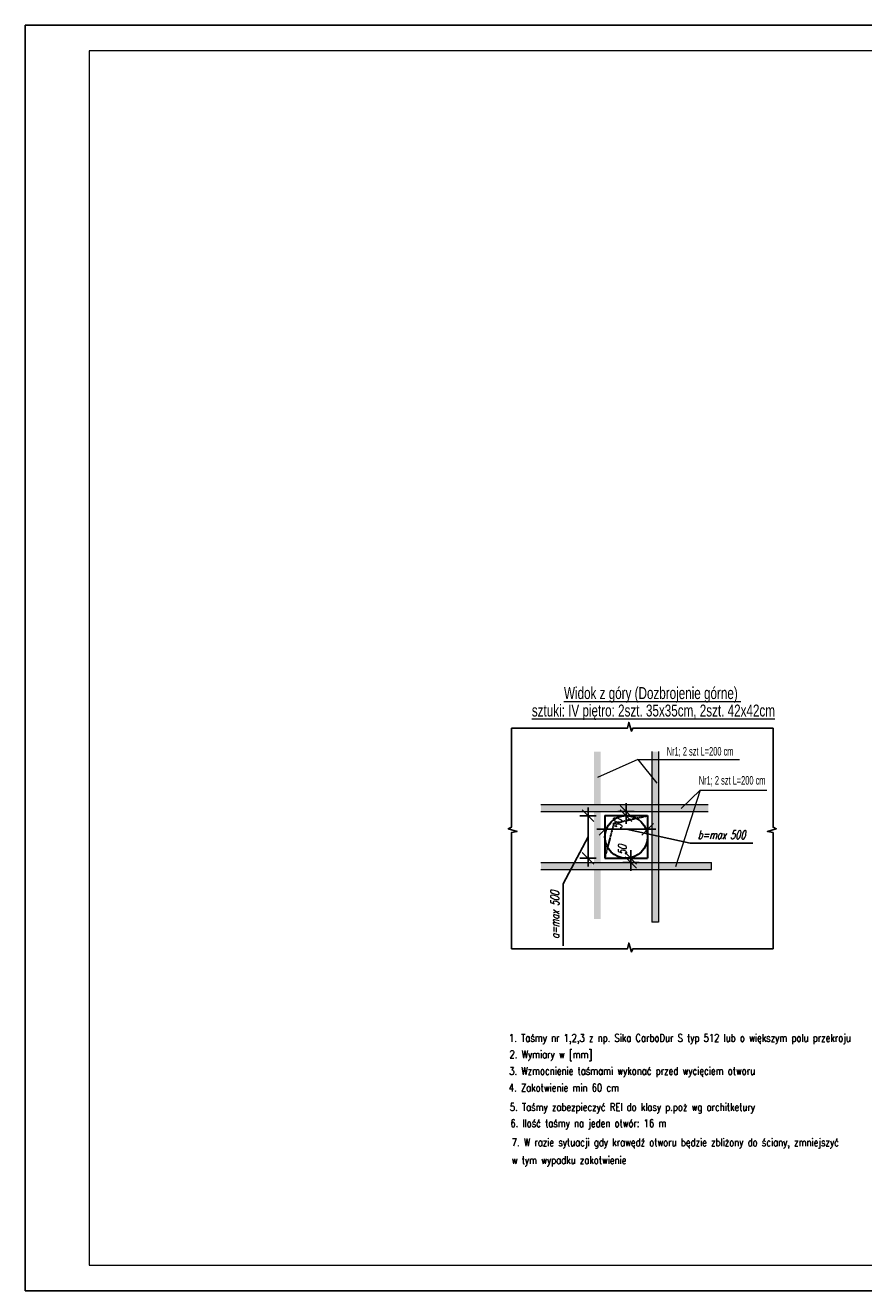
# Model space of a CAD drawing. Header units: millimetres. Extents: x -41546 to -38339, y -47321 to -45836.
# Tile 1 of 16: x -41546 to -40562, y -47321 to -45836. Entities that reach past the tile are written whole.
import ezdxf
from ezdxf.enums import TextEntityAlignment as Align

# ---------------------------------------------------------------- set-up
doc = ezdxf.new("R2010")
doc.units = ezdxf.units.MM
doc.linetypes.add('DASHED', pattern=[0.75, 0.5, -0.25])
for name, color, linetype, lineweight in [('Bcienka', 11, 'Continuous', 5), ('hatch', 252, 'Continuous', 5), ('K CHODOR-OPISY', 3, 'Continuous', 13), ('K-wymiarowanie', 4, 'Continuous', 9), ('K-śc.żelb.', 1, 'Continuous', 20), ('Opis zbroj', 3, 'Continuous', 13)]:
    doc.layers.add(name, color=color, linetype=linetype, lineweight=lineweight)
doc.layers.add('Opisy', color=3, linetype='Continuous')
doc.styles.get("Standard").update_dxf_attribs({"font": 'ARIAL.TTF'})
doc.styles.add('style1', font='simplex.shx', dxfattribs={"width": 0.8})
doc.styles.add('WYMIARY', font='ROMANS.shx', dxfattribs={"width": 0.7, "oblique": 15})
doc.dimstyles.new('1_100mm', dxfattribs={"dimtxt": 20, "dimasz": 1.6, "dimexe": 1, "dimexo": 1, "dimgap": 5, "dimtad": 1, "dimdec": 0, "dimlfac": 10, "dimrnd": 5, "dimzin": 9, "dimdsep": 46, "dimtxsty": 'WYMIARY', "dimblk1": 'USER12', "dimblk2": 'USER12', "dimsah": 1, "dimcen": -90, "dimdle": 10, "dimse1": 1, "dimse2": 1, "dimclrd": 4, "dimclre": 4, "dimclrt": 3, "dimadec": 0, "dimazin": 0, "dimtfac": 0.05, "dimtdec": 0, "dimtofl": 0, "dimtmove": 1, "dimatfit": 3, "dimldrblk": 'USER12', "dimfxl": 1, "dimtolj": 1, "dimarcsym": 0})

# ---------------------------------------------------------------- blocks, each defined once
blk = doc.blocks.new('USER12')
at = {"color": 0, "linetype": 'ByBlock', "lineweight": -2}
for p, q in [((0, 0), (-6, 0)), ((4.24, 4.24), (-4.24, -4.24)), ((0, 0), (0, 6)), ((0, 0), (6, 0)), ((0, 0), (0, -6))]:
    blk.add_line(p, q, dxfattribs=at)
blk = doc.blocks.new('*D70')
at = {"layer": 'Defpoints', "color": 0}
for p in [(-40865.5, -46713.4), (-40815.5, -46763.4), (-40815.5, -46779.3)]:
    blk.add_point(p, dxfattribs=at)
at = {"layer": 'Opis zbroj', "color": 4, "lineweight": -2}
for p, q in [((-40863.9, -46779.3), (-40817.1, -46779.3)), ((-40765.4, -46795.8), (-40840.5, -46779.3)), ((-40692, -46795.8), (-40765.4, -46795.8))]:
    blk.add_line(p, q, dxfattribs=at)
at = {"layer": 'Opis zbroj', "color": 4, "lineweight": -2, "xscale": 1.6, "yscale": 1.6, "zscale": 1.6, "rotation": 180}
blk.add_blockref('USER12', (-40865.5, -46779.3), dxfattribs=at)
at = {"layer": 'Opis zbroj', "color": 4, "lineweight": -2, "xscale": 1.6, "yscale": 1.6, "zscale": 1.6}
blk.add_blockref('USER12', (-40815.5, -46779.3), dxfattribs=at)
at = {"layer": 'Opis zbroj', "color": 3, "insert": (-40728.7, -46785.8), "char_height": 10, "attachment_point": 5, "style": 'WYMIARY'}
blk.add_mtext('\\A1;\\A1;b=max 500', dxfattribs=at)
blk = doc.blocks.new('*D71')
at = {"layer": 'Defpoints', "color": 0}
for p in [(-40894.8, -46758.4), (-40840.7, -46758.4), (-40894.8, -46763.4)]:
    blk.add_point(p, dxfattribs=at)
at = {"layer": 'Opis zbroj', "color": 4, "lineweight": -2}
for p, q in [((-40840.7, -46756.8), (-40840.7, -46755.2)), ((-40840.7, -46765), (-40840.7, -46766.6))]:
    blk.add_line(p, q, dxfattribs=at)
at = {"layer": 'Opis zbroj', "color": 4, "lineweight": -2, "xscale": 1.6, "yscale": 1.6, "zscale": 1.6}
for p, rotation in [((-40840.7, -46758.4), 270), ((-40840.7, -46763.4), 90)]:
    blk.add_blockref('USER12', p, dxfattribs=dict(at, rotation=rotation))
at = {"layer": 'Opis zbroj', "color": 3, "insert": (-40850.7, -46773), "char_height": 10, "attachment_point": 5, "rotation": 90, "style": 'WYMIARY'}
blk.add_mtext('\\A1;50', dxfattribs=at)
blk = doc.blocks.new('*D72')
at = {"layer": 'Defpoints', "color": 0}
for p in [(-40889.2, -46813.4), (-40889.2, -46818.4), (-40835.1, -46818.4)]:
    blk.add_point(p, dxfattribs=at)
at = {"layer": 'Opis zbroj', "color": 4, "lineweight": -2}
for p, q in [((-40835.1, -46811.8), (-40835.1, -46810.2)), ((-40835.1, -46820), (-40835.1, -46821.6))]:
    blk.add_line(p, q, dxfattribs=at)
at = {"layer": 'Opis zbroj', "color": 4, "lineweight": -2, "xscale": 1.6, "yscale": 1.6, "zscale": 1.6}
for p, rotation in [((-40835.1, -46813.4), 270), ((-40835.1, -46818.4), 90)]:
    blk.add_blockref('USER12', p, dxfattribs=dict(at, rotation=rotation))
at = {"layer": 'Opis zbroj', "color": 3, "insert": (-40845.1, -46803.8), "char_height": 10, "attachment_point": 5, "rotation": 90, "style": 'WYMIARY'}
blk.add_mtext('\\A1;50', dxfattribs=at)
blk = doc.blocks.new('*D73')
at = {"layer": 'Defpoints', "color": 0}
for p in [(-40885.3, -46763.4), (-40869.3, -46763.4), (-40819.3, -46813.4)]:
    blk.add_point(p, dxfattribs=at)
at = {"layer": 'Opis zbroj', "color": 4, "lineweight": -2}
for p, q in [((-40885.3, -46811.8), (-40885.3, -46765)), ((-40914.4, -46843.2), (-40885.3, -46788.4)), ((-40914.4, -46916.3), (-40914.4, -46843.2))]:
    blk.add_line(p, q, dxfattribs=at)
at = {"layer": 'Opis zbroj', "color": 4, "lineweight": -2, "xscale": 1.6, "yscale": 1.6, "zscale": 1.6}
for p, rotation in [((-40885.3, -46763.4), 90), ((-40885.3, -46813.4), 270)]:
    blk.add_blockref('USER12', p, dxfattribs=dict(at, rotation=rotation))
at = {"layer": 'Opis zbroj', "color": 3, "insert": (-40924.4, -46879.7), "char_height": 10, "attachment_point": 5, "rotation": 90, "style": 'WYMIARY'}
blk.add_mtext('\\A1;\\A1;a=max 500', dxfattribs=at)

msp = doc.modelspace()

# ---------------------------------------------------------------- hatches: boundary and pattern name
at = {"layer": 'Bcienka', "transparency": 33554687}
h = msp.add_hatch(color=256, dxfattribs=at)
h.dxf.hatch_style = 1
h.paths.add_polyline_path([(-40810.54, -46722.37), (-40802.54, -46722.37), (-40802.54, -46688.23), (-40810.54, -46688.23)])
h.paths.add_polyline_path([(-40810.54, -46722.37), (-40802.54, -46722.37), (-40802.54, -46749.37), (-40810.54, -46749.37)])
h.paths.add_polyline_path([(-40810.54, -46888.12), (-40810.54, -46748.87), (-40802.54, -46749.37), (-40802.54, -46888.62)])
h.paths.add_polyline_path([(-40810.54, -46888.37), (-40810.54, -46888.37), (-40802.54, -46888.37), (-40802.54, -46888.37)])
h.paths.add_polyline_path([(-40810.54, -46888.37), (-40810.54, -46888.37), (-40802.54, -46888.37), (-40802.54, -46888.37)])
h.paths.add_polyline_path([(-40878.54, -46688.23), (-40870.54, -46688.23), (-40870.54, -46722.37), (-40878.54, -46722.37)])
h.paths.add_polyline_path([(-40878.54, -46722.37), (-40870.54, -46722.37), (-40870.54, -46749.37), (-40878.54, -46749.37)])
h.paths.add_polyline_path([(-40878.54, -46884.6), (-40878.54, -46749.37), (-40870.54, -46749.37), (-40870.54, -46884.6)])
h = msp.add_hatch(color=256, dxfattribs=at)
h.dxf.hatch_style = 1
h.paths.add_polyline_path([(-40906.54, -46818.37), (-40906.54, -46826.37), (-40940.67, -46826.37), (-40940.67, -46818.37)])
h.paths.add_polyline_path([(-40906.54, -46818.37), (-40906.54, -46826.37), (-40879.54, -46826.37), (-40879.54, -46818.37)])
h.paths.add_polyline_path([(-40740.79, -46818.37), (-40880.04, -46818.37), (-40879.54, -46826.37), (-40740.29, -46826.37)])
h.paths.add_polyline_path([(-40740.54, -46818.37), (-40740.54, -46818.37), (-40740.54, -46826.37), (-40740.54, -46826.37)])
h.paths.add_polyline_path([(-40740.54, -46818.37), (-40740.54, -46818.37), (-40740.54, -46826.37), (-40740.54, -46826.37)])
h.paths.add_polyline_path([(-40940.67, -46750.37), (-40940.67, -46758.37), (-40906.54, -46758.37), (-40906.54, -46750.37)])
h.paths.add_polyline_path([(-40906.54, -46750.37), (-40906.54, -46758.37), (-40879.54, -46758.37), (-40879.54, -46750.37)])
h.paths.add_polyline_path([(-40744.31, -46750.37), (-40879.54, -46750.37), (-40879.54, -46758.37), (-40744.31, -46758.37)])

# ---------------------------------------------------------------- linework, layer by layer
for points in [[(-40668.2, -46660.59), (-40832.77, -46660.59), (-40834.5, -46664.31), (-40837.53, -46653.92), (-40838.97, -46660.59), (-40975.25, -46660.59)], [(-40975.25, -46660.59), (-40975.25, -46777.04), (-40978.96, -46778.77), (-40968.58, -46781.8), (-40975.25, -46783.24), (-40975.25, -46919.52)], [(-40668.2, -46660.59), (-40668.2, -46777.04), (-40664.49, -46778.77), (-40674.87, -46781.8), (-40668.2, -46783.24), (-40668.2, -46919.52)], [(-40668.2, -46919.52), (-40832.77, -46919.52), (-40834.5, -46923.23), (-40837.53, -46912.85), (-40838.97, -46919.52), (-40975.25, -46919.52)]]:
    msp.add_lwpolyline(points)
for p, q in [((-40810.54, -46688.23), (-40810.54, -46888.37)), ((-40802.54, -46688.23), (-40802.54, -46888.37)), ((-40940.87, -46750.37), (-40744.31, -46750.37)), ((-40940.67, -46758.57), (-40744.31, -46758.43)), ((-40940.67, -46818.37), (-40740.54, -46818.37)), ((-40740.54, -46826.37), (-40740.54, -46818.37)), ((-40940.67, -46826.37), (-40740.54, -46826.37)), ((-40802.54, -46888.37), (-40810.54, -46888.37))]:
    msp.add_line(p, q, dxfattribs=at)
at = {"layer": 'Defpoints', "color": 8}
msp.add_lwpolyline([(-41545.71, -47320.85), (-39445.71, -47320.85), (-39445.71, -45835.85), (-41545.71, -45835.85)], close=True, dxfattribs=at)
at = {"layer": 'hatch', "color": 7}
msp.add_lwpolyline([(-41470.71, -47290.85), (-39475.71, -47290.85), (-39475.71, -45865.85), (-41470.71, -45865.85)], close=True, dxfattribs=at)
at = {"layer": 'K-wymiarowanie'}
for p, q in [((-40827.04, -46697.3), (-40874.19, -46718.63)), ((-40827.04, -46697.3), (-40804.78, -46725.33)), ((-40827.04, -46697.3), (-40707.81, -46697.3)), ((-40753.94, -46733.62), (-40782.57, -46823.44)), ((-40753.94, -46733.62), (-40776.2, -46754.95)), ((-40753.94, -46733.62), (-40675.54, -46733.62))]:
    msp.add_line(p, q, dxfattribs=at)
at = {"layer": 'K-śc.żelb.', "lineweight": 30}
for p, q in [((-40865.54, -46763.37), (-40865.54, -46813.37)), ((-40865.54, -46763.37), (-40815.54, -46763.37)), ((-40815.54, -46763.37), (-40815.54, -46813.37)), ((-40865.54, -46813.37), (-40815.54, -46813.37))]:
    msp.add_line(p, q, dxfattribs=at)
at = {"layer": 'K-śc.żelb.', "linetype": 'DASHED', "lineweight": 30}
for p, q in [((-40865.54, -46813.37), (-40854.64, -46772.13)), ((-40854.64, -46772.13), (-40815.54, -46763.37))]:
    msp.add_line(p, q, dxfattribs=at)
at = {"layer": 'K-śc.żelb.', "lineweight": 30}
msp.add_circle((-40840.54, -46788.37), 25, dxfattribs=at)

# ---------------------------------------------------------------- texts
at = {"layer": 'K CHODOR-OPISY', "color": 1, "width": 0.7}
for s, p in [('%%UWidok z góry (Dozbrojenie górne) ', (-40809.75, -46626.52)), ('%%Usztuki: IV piętro: 2szt. 35x35cm, 2szt. 42x42cm', (-40808.65, -46647.01))]:
    msp.add_text(s, height=14, dxfattribs=at).set_placement(p, align=Align.CENTER)
at = {"layer": 'Opis zbroj', "color": 3, "width": 0.6}
for p in [(-40752.67, -46692.83), (-40715.07, -46726.91)]:
    msp.add_text('Nr1; 2 szt L=200 cm ', height=10, dxfattribs=at).set_placement(p, align=Align.CENTER)
at = {"layer": 'Opisy', "style": 'style1', "width": 0.8}
for s, p in [('1. Taśmy nr 1,2,3 z np. Sika CarboDur S typ 512 lub o większym polu przekroju  ', (-40978.09, -47028.69)), ('2. Wymiary w [mm]', (-40977.5, -47047.93)), ('3. Wzmocnienie taśmami wykonać przed wycięciem otworu', (-40977.87, -47067.41)), ('4. Zakotwienie min 60 cm', (-40978.29, -47087.1)), ('5. Taśmy zabezpieczyć REI do klasy p.poż wg architketury', (-40977.11, -47109.83)), ('6. Ilość taśmy na jeden otwór: 16 m', (-40976.46, -47128.81)), ('7. W razie sytuacji gdy krawędź otworu będzie zbliżony do ściany, zmniejszyć ', (-40974.9, -47151.16)), ('w tym wypadku zakotwienie ', (-40974.91, -47172.16))]:
    msp.add_text(s, height=9, dxfattribs=at).set_placement(p)

# ---------------------------------------------------------------- dimensions: what is measured, and where the dimension line sits
at = {"layer": 'Opis zbroj', "color": 3}
dim = msp.add_linear_dim(base=(-40815.54, -46779.33), p1=(-40865.54, -46713.37), p2=(-40815.54, -46763.37), text='\\A1;b=max 500', dimstyle='1_100mm', override={"dimtxt": 10, "dimpost": '\\X', "dimtxsty": 'WYMIARY', "dimldrblk": 'USER12'}, dxfattribs=at)
dim.commit()
dim.dimension.update_dxf_attribs({"geometry": '*D70', "text_midpoint": (-40760.42, -46795.82), "dimtype": 160})
dim = msp.add_linear_dim(base=(-40885.27, -46763.37), p1=(-40819.31, -46813.37), p2=(-40869.31, -46763.37), angle=90, text='\\A1;a=max 500', dimstyle='1_100mm', override={"dimtxt": 10, "dimpost": '\\X', "dimtxsty": 'WYMIARY', "dimldrblk": 'USER12'}, dxfattribs=at)
dim.commit()
dim.dimension.update_dxf_attribs({"geometry": '*D73', "text_midpoint": (-40914.39, -46848.22), "dimtype": 160})
for base, p1, p2, angle, picture, middle in [((-40840.67, -46758.37), (-40894.77, -46763.37), (-40894.77, -46758.37), 90, '*D71', (-40840.67, -46772.97)), ((-40835.07, -46818.37), (-40889.17, -46813.37), (-40889.17, -46818.37), 270, '*D72', (-40835.07, -46803.77))]:
    dim = msp.add_linear_dim(base=base, p1=p1, p2=p2, angle=angle, dimstyle='1_100mm', override={"dimtxt": 10, "dimpost": '\\X', "dimtxsty": 'WYMIARY', "dimldrblk": 'USER12'}, dxfattribs=at)
    dim.commit()
    dim.dimension.update_dxf_attribs({"geometry": picture, "text_midpoint": middle, "dimtype": 160})

doc.saveas('drawing.dxf')
